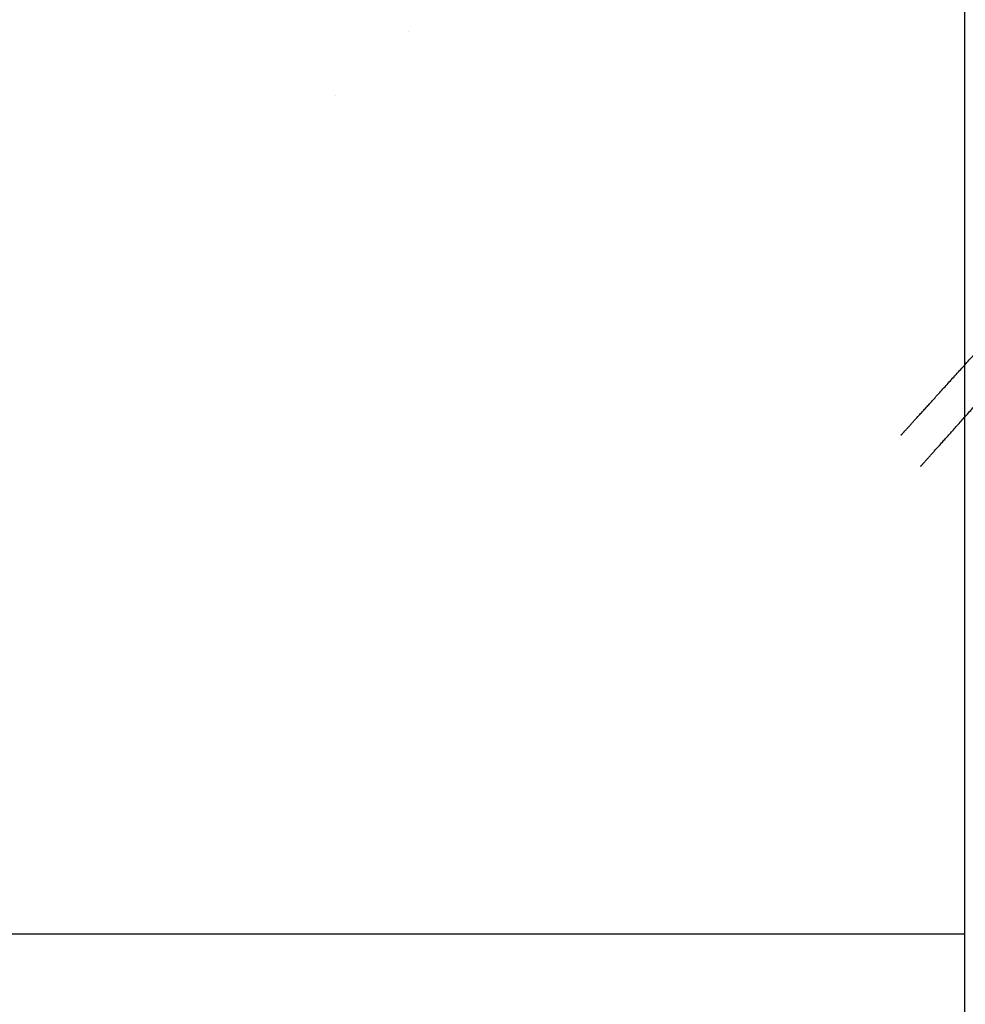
# Model space of a CAD drawing. Header units: millimetres. Extents: x -380 to 381, y -251 to 250.
# Tile 46 of 256: x 81 to 105, y -181 to -156. Entities that reach past the tile are written whole.
import ezdxf

# ---------------------------------------------------------------- set-up
doc = ezdxf.new("R2010")
doc.units = ezdxf.units.MM
doc.layers.add('Standard', color=7, linetype='Continuous', true_color=0x000000)

msp = doc.modelspace()

# ---------------------------------------------------------------- linework, layer by layer
at = {"layer": 'Standard', "color": 253, "true_color": 0xa1a1a1}
for p, q in [((-105, -179.5, -50.5), (105, -179.5, -50.5)), ((-105, -179.5, -49), (105, -179.5, -49)), ((105, -180.75, -50.5), (105, -180.75, -49))]:
    msp.add_line(p, q, dxfattribs=at)
for points in [[(105, -119.5, -50.5), (105, -179.5, -50.5), (105, -239.5, -50.5)], [(105, -119.5, -49), (105, -179.5, -49), (105, -239.5, -49)], [(90.684, -156.248, -102.3), (90.684, -156.248, -103.15), (90.684, -156.248, -104)], [(88.807, -157.898, -99.8), (88.807, -157.898, -103.15), (88.807, -157.898, -106.5)]]:
    msp.add_open_spline(points, degree=2, dxfattribs=at)
for points, knots in [([(103.367, -166.659, -59.843), (103.383, -166.641, -58.917), (103.519, -166.49, -57.995), (103.775, -166.208, -57.124), (104.499, -165.41, -55.574), (105.559, -164.241, -54.537), (106.151, -163.589, -54.179), (106.773, -162.902, -54), (107.396, -162.216, -54)], [0.000001, 0.000001, 0.000001, 0.000001, 0.000001, 0.000001, 3, 3, 3, 6, 6, 6, 6, 6, 6]), ([(103.869, -167.464, -143.157), (103.886, -167.445, -144.083), (104.021, -167.294, -145.005), (104.275, -167.01, -145.876), (104.994, -166.207, -147.426), (106.047, -165.032, -148.463), (106.634, -164.376, -148.821), (107.252, -163.686, -149), (107.87, -162.995, -149)], [0, 0, 0, 0, 0, 0, 4.031561, 4.031561, 4.031561, 8.062101, 8.062101, 8.062101, 8.062101, 8.062101, 8.062101])]:
    msp.add_open_spline(points, degree=5, knots=knots, dxfattribs=at)

doc.saveas('drawing.dxf')
